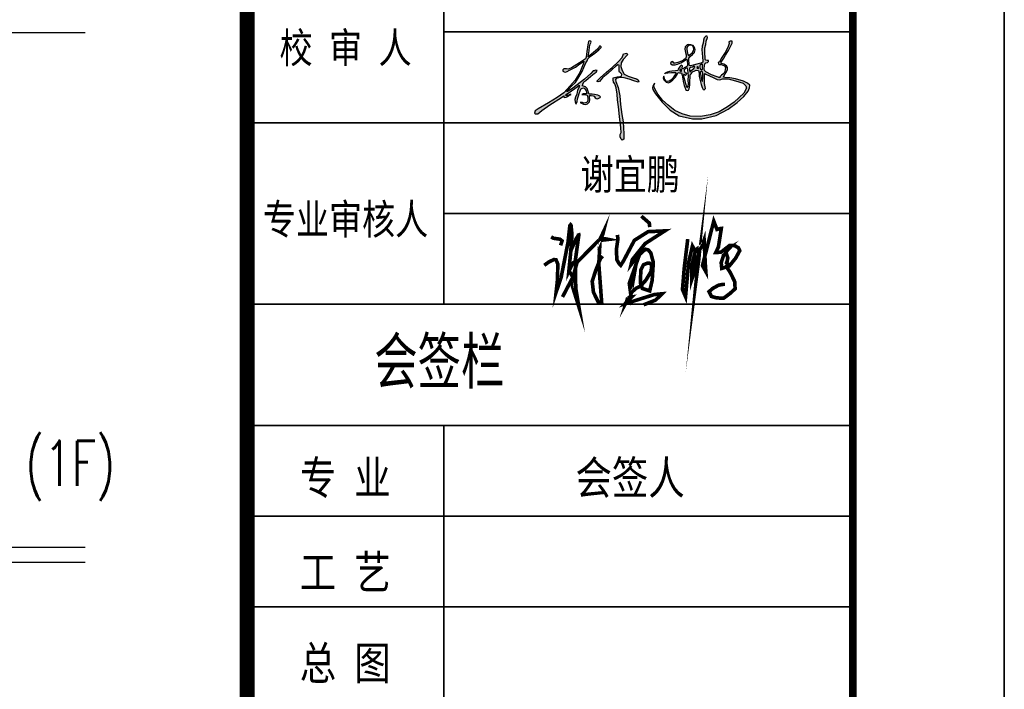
# Model space of a CAD drawing. Header units: millimetres. Extents: x 708158 to 1984082, y -168213 to -53.
# Tile 57 of 220: x 824555 to 834308, y -87367 to -80729. Entities that reach past the tile are written whole.
import ezdxf
from ezdxf.enums import TextEntityAlignment as Align

# ---------------------------------------------------------------- set-up
doc = ezdxf.new("R2010")
doc.units = ezdxf.units.MM
doc.header["$LTSCALE"] = 1000
doc.linetypes.add('DOTE', pattern=[2.42, 2, -0.2, 0.02, -0.2])
doc.layers.get('0').update_dxf_attribs({"color": 8})
doc.layers.add('A-AXIS', color=1, linetype='DOTE')
doc.layers.add('PUB_TEXT', color=7, linetype='Continuous')
doc.layers.add('图框', color=4, linetype='Continuous', lineweight=35)
doc.styles.add('-黑体', font='simhei.ttf', dxfattribs={"width": 0.8})
doc.styles.add('_TCH_DIM', font='SIMPLEX', dxfattribs={"bigfont": 'GBCBIG'})

# ---------------------------------------------------------------- blocks, each defined once
blk = doc.blocks.new('谢宜鹏')
at = {"const_width": 80}
for points in [[(14907296, 155511), (14907219, 154878), (14907180, 154399), (14907247, 154241), (14907315, 154993), (14907399, 155356), (14907456, 155244), (14907440, 154794), (14907386, 154627), (14907386, 154942), (14907473, 155276), (14907563, 155337), (14907537, 155048), (14907498, 154752), (14907547, 155270), (14907601, 155331), (14907656, 155491), (14907682, 154964), (14907694, 154794), (14907620, 154926), (14907868, 155906), (14907939, 155723), (14908010, 155742), (14908035, 155745), (14907971, 155337), (14907913, 155215), (14908029, 155221), (14908215, 155369), (14908318, 155372), (14908412, 155318), (14908440, 155254), (14908350, 155090), (14908209, 154916), (14908045, 154865), (14908032, 154990), (14908106, 155221), (14908161, 155289), (14908225, 155324), (14908135, 155225), (14908177, 155096), (14908164, 155025), (14908151, 154990), (14908193, 154951), (14908145, 154910), (14908238, 154762), (14908331, 154569), (14908338, 154415), (14908225, 154312), (14908083, 154206), (14907926, 154216), (14907817, 154248), (14907765, 154354), (14907849, 154425), (14907974, 154495), (14908080, 154514), (14908116, 154514)], [(14905365, 155474), (14905424, 155609), (14905438, 155664), (14905360, 155498)], [(14906275, 156016), (14906450, 155862), (14906459, 155774)], [(14904137, 154933), (14904238, 155006), (14904348, 155059), (14904396, 155055), (14904435, 154964), (14904430, 154629), (14904399, 154342), (14904509, 154665), (14904659, 155431), (14904701, 155805), (14904717, 155826), (14904727, 155815), (14904748, 155607), (14904721, 155237), (14904679, 154802), (14904763, 154977), (14904819, 155022), (14904900, 155609), (14904888, 155641)], [(14904897, 155604), (14904838, 155516), (14904717, 155242)], [(14905749, 155603), (14905758, 155508), (14905724, 155270), (14905737, 155053), (14905787, 154966), (14905820, 154932), (14905883, 155032), (14906121, 155483), (14906425, 155674), (14906792, 155691), (14906359, 155412), (14906075, 155057), (14906050, 154953), (14906175, 155116), (14906363, 155287), (14906429, 155270), (14906484, 155203), (14906538, 154995), (14906513, 154603), (14906459, 154369), (14906296, 154423), (14906254, 154544), (14906263, 154828), (14906321, 154945), (14906404, 154978), (14906455, 154978), (14906505, 154941), (14906488, 154795), (14906375, 154607), (14906258, 154474), (14906162, 154428), (14906071, 154348), (14905945, 154123), (14905976, 154222)], [(14904289, 155560), (14904341, 155528), (14904482, 155509), (14904530, 155470), (14904497, 155372)], [(14904539, 154235), (14904768, 154671), (14904862, 155002), (14905359, 155506), (14905485, 155516), (14905548, 155503), (14905367, 155482), (14905338, 154965), (14905401, 154119), (14905325, 154124), (14905220, 154340), (14905193, 154579), (14905272, 154826), (14905372, 155075), (14905422, 155136)], [(14906187, 155122), (14906138, 154843), (14906041, 154298), (14906009, 154537), (14906231, 155161)], [(14904820, 155024), (14904831, 154424), (14904899, 154020), (14904759, 154466), (14904763, 154680), (14904682, 154810)], [(14907398, 154892), (14907392, 154869), (14907391, 154848), (14907396, 154828), (14907409, 154829), (14907415, 154846), (14907414, 154875), (14907409, 154894), (14907398, 154892)], [(14905974, 154219), (14906060, 154233), (14905919, 154087), (14906561, 154289), (14906729, 154305), (14906592, 154169), (14906324, 154062)]]:
    blk.add_lwpolyline(points, dxfattribs=at)
blk = doc.blocks.new('A$C64787331')
h = blk.add_hatch(color=256)
h.paths.add_polyline_path([(93811, 17582), (94014, 16088), (93932, 14255), (93979, 12419), (94140, 11339), (95021, 10737), (96130, 9786), (95965, 8008), (94434, 7677), (92116, 7471), (90006, 6892), (88847, 6520), (88711, 4702), (89182, 2774), (90170, 1505), (91205, -1928), (92101, -7479), (92594, -12295), (93334, -18446), (94233, -26761), (95270, -36552), (95566, -40586), (94778, -42209), (94778, -44127), (95615, -46242), (96551, -47128), (97849, -46178), (97849, -41666), (97347, -31438), (96343, -25121), (95139, -16497), (94624, -8814), (92993, -1893), (91173, 3358), (90793, 5224), (91337, 5993), (94869, 6807), (98266, 6626), (102659, 5314), (106553, 3957), (110312, 2916), (110856, 3686), (110357, 4771), (108772, 5586), (105874, 6536), (101572, 7893), (98356, 9839), (96364, 12825), (95458, 16444), (95775, 19340), (97461, 22325), (100969, 26383), (100507, 27859), (97553, 27306), (96538, 24170), (93030, 20296), (87860, 15501), (82909, 11486), (77946, 6932), (75003, 3934), (74872, 3373), (75792, 3069), (76997, 3495), (78254, 4852), (79636, 6437), (81734, 8328), (84088, 10220), (88131, 13952), (90690, 16202), (92839, 17684)])
h.paths.add_polyline_path([(139353, 20366), (138145, 19509), (138262, 18614), (139548, 17757), (142120, 17757), (144185, 18263), (146991, 19548), (149875, 21105), (151940, 22546), (152291, 22001), (152807, 17340), (151993, 16277), (149782, 15173), (148677, 14007), (148247, 15111), (148370, 16461), (147387, 17504), (146405, 16706), (144624, 13884), (144256, 12780), (142352, 12596), (139333, 12285), (137133, 11924), (135205, 11502), (133871, 10859), (133609, 10509), (135687, 10870), (139061, 11171), (142854, 11171), (142594, 10073), (141535, 8675), (140023, 6333), (138283, 4671), (136152, 3270), (134426, 3726), (133216, 5086), (132800, 6257), (132456, 8029), (132195, 7693), (131779, 6446), (132270, 4746), (132800, 4179), (134237, 2744), (136241, 2291), (138094, 3197), (140212, 4897), (142329, 7202), (144220, 9960), (144561, 11206), (145764, 10989), (147425, 10894), (148185, 8713), (148612, 5583), (149100, 3340), (149875, -172), (150650, -2256), (151113, -3486), (151903, -4157), (152692, -4274), (153598, -3924), (154007, -3048), (154608, 274), (154818, 3467), (154975, 7497), (155085, 9011), (155719, 9893), (157112, 11749), (159847, 13196), (162222, 12781), (162583, 10924), (162738, 7728), (163604, 4151), (164587, 742), (165165, -1857), (166264, -3475), (167073, -3706), (168056, -2493), (167883, -1280), (167362, 1667), (167247, 5364), (167173, 9560), (167533, 10339), (168554, 9829), (171662, 8294), (174661, 6708), (178321, 5245), (180598, 4920), (182713, 5814), (187608, 5836), (194066, 3928), (200587, 1986), (202989, -186), (203561, -2357), (201273, -6700), (192922, -14356), (187203, -18470), (179882, -22698), (172104, -25327), (163982, -26584), (155060, -26355), (148196, -24527), (141676, -21441), (135957, -17099), (131152, -12642), (127263, -7614), (124632, -2928), (123831, -726), (124234, 1488), (124112, 1461), (123046, -53), (122485, -1959), (122886, -3399), (125220, -7075), (130851, -14449), (137887, -21334), (145641, -26068), (156948, -28778), (164894, -28677), (177465, -25864), (187724, -20438), (195311, -14720), (201230, -9437), (204781, -5022), (206123, -2183), (206202, 103), (204263, 1954), (200856, 3617), (193910, 5782), (188983, 6544), (184940, 6855), (183715, 7229), (183885, 8113), (185179, 9916), (186348, 11707), (187210, 13859), (187162, 15485), (186348, 16872), (184050, 18259), (181227, 19099), (181512, 20125), (183829, 23592), (185452, 26114), (187868, 30150), (189506, 32948), (190452, 35155), (191056, 36408), (190963, 37986), (189430, 38032), (188222, 37522), (188501, 35990), (187618, 33437), (185620, 29260), (182275, 23922), (180092, 20395), (178930, 19745), (179302, 18724), (179673, 18074), (181532, 18028), (184513, 16923), (185387, 15408), (184804, 12087), (183871, 10223), (181830, 8824), (180547, 7426), (180488, 6610), (178097, 7426), (173257, 9174), (168358, 11621), (167191, 12728), (167133, 14301), (167383, 18299), (168474, 19545), (169932, 19662), (170632, 20710), (170632, 21410), (169740, 21544), (167874, 21824), (167812, 23378), (167738, 28349), (167738, 32482), (168427, 35122), (168772, 38221), (170036, 41263), (169634, 42526), (168370, 42354), (166991, 40861), (166416, 38853), (166301, 36270), (165325, 33687), (165037, 30645), (165325, 27775), (165609, 24448), (165835, 21250), (165790, 19944), (164084, 19272), (160632, 18367), (157463, 17349), (154143, 16864), (154010, 18650), (153782, 21767), (153782, 23390), (155129, 25014), (156992, 26756), (158750, 28409), (159377, 30711), (158658, 32684), (157580, 34268), (155678, 35028), (153966, 35281), (152317, 35091), (150678, 33125), (150478, 31227), (151049, 28376), (151623, 25276), (151589, 24228), (150118, 22390), (147546, 21027), (144404, 19691), (141032, 19074), (139690, 20477), (139550, 20437)])
h.paths.add_polyline_path([(147420, 14154), (147834, 12232), (146106, 12486), (145995, 13597)], flags=16)
h.paths.add_polyline_path([(151438, 14917), (152780, 14917), (152994, 13455), (153386, 10497), (153529, 8393), (153386, 4651), (153458, 1514), (153153, -1301), (152072, -1570), (151621, -409), (151121, 863), (150621, 2452), (150257, 4042), (149620, 6722), (149158, 8567), (149529, 9584), (150120, 9085), (150893, 8539), (151348, 8948), (151939, 9993), (151348, 10811), (149589, 12106), (150243, 13849)], flags=16)
h.paths.add_polyline_path([(155931, 15545), (156939, 15769), (158795, 16696), (158871, 15601), (158171, 14538), (157079, 13782), (155987, 12747), (154707, 11394), (154503, 13027), (154342, 15074), (154951, 15377)], flags=16)
h.paths.add_polyline_path([(153064, 26685), (152656, 27838), (152271, 29327), (151938, 32086), (152632, 33435), (154433, 34727), (156472, 34736), (157441, 33387), (158090, 31441), (157922, 29688), (156936, 28270), (154844, 26589), (153564, 25655)], flags=16)
h.paths.add_polyline_path([(161943, 16280), (161943, 15539), (162163, 15257), (162194, 14630), (161661, 14787), (160402, 15005)], flags=16)
h.paths.add_polyline_path([(165633, 18564), (165730, 17202), (165589, 15411), (165447, 13237), (163479, 14145), (163375, 15656), (163208, 17387)], flags=16)
h.paths.add_polyline_path([(163623, 11127), (164243, 12203), (165387, 11821), (165740, 10709), (165765, 8913), (165854, 6180), (165633, 4153), (165633, 3536), (165324, 3624), (164839, 4858), (164398, 6577), (164089, 8561), (163927, 9639)], flags=16)
h.paths.add_polyline_path([(69467, 10248), (64127, 5532), (57832, 482), (53016, -3138), (49631, -5139), (48725, -5330), (49774, -4091), (53302, -375), (56259, 2626), (59505, 7636), (62063, 12117), (63614, 15384), (65161, 19546), (66451, 21276), (67078, 22934), (69122, 24889), (73055, 27801), (76433, 30667), (78469, 32563), (78376, 33353), (77534, 33782), (76914, 33846), (76723, 33265), (75435, 31300), (70241, 26995), (67726, 25066), (67277, 24707), (67412, 26322), (68067, 29705), (68419, 33173), (68922, 35435), (69928, 37244), (69635, 38130), (68241, 38348), (67457, 37913), (67013, 35084), (66247, 29291), (65481, 24373), (64862, 23052), (63138, 21636), (59690, 19416), (55322, 16660), (52832, 15091), (50112, 14134), (48541, 14211), (46489, 14319), (46206, 14324), (45469, 13398), (45545, 12350), (46620, 11608), (47747, 11532), (49180, 12043), (51254, 13117), (56288, 15856), (60124, 18533), (62406, 20042), (63595, 20812), (63627, 20299), (63080, 18180), (60187, 11242), (55993, 4506), (49333, -3298), (46454, -6255), (40594, -10465), (33219, -14871), (24399, -20143), (21579, -21949), (21073, -23755), (22013, -24549), (24037, -24477), (27435, -21515), (34304, -16676), (44353, -10248), (46378, -8948), (46378, -10103), (47333, -10419), (48468, -10100), (49567, -9533), (50596, -8612), (52759, -7761), (52121, -7584), (50277, -8222), (47953, -9174), (47900, -8435), (48716, -7372), (50844, -6025), (57737, -1162), (59643, 198), (59643, -1524), (58191, -4063), (57465, -7509), (56285, -10138), (55832, -12133), (56013, -14127), (56338, -15566), (56828, -15744), (57852, -13698), (58164, -11430), (58876, -8939), (59544, -6893), (60345, -4669), (61369, -2712), (63462, -2090), (64308, -2935), (65554, -4758), (66150, -7338), (65065, -7293), (62883, -7338), (61725, -7827), (63284, -7827), (66190, -8080), (66801, -9606), (66845, -11341), (67023, -12408), (66756, -13876), (65866, -14721), (63951, -15122), (62482, -14766), (60517, -14687), (61503, -15344), (63195, -15967), (65065, -16456), (66756, -15744), (68315, -14054), (68582, -11964), (68493, -10140), (68359, -8670), (69845, -8640), (72217, -8868), (73199, -10615), (74149, -11285), (75232, -11399), (76383, -10988), (77507, -10276), (77919, -9674), (77178, -9181), (75506, -8304), (72819, -7702), (70763, -7537), (68134, -7438), (67678, -5968), (67093, -4249), (66267, -2736), (64994, -1120), (63376, -535), (62309, -398), (62762, 1118), (63626, 3060), (65224, 4398), (69538, 7868), (72539, 10183), (74283, 11486), (74903, 13011), (73425, 13201), (72710, 12630), (71518, 12439)])
for points in [[(139353, 20366), (138145, 19509), (138262, 18614), (139548, 17757), (142120, 17757), (144185, 18263), (146991, 19548), (149875, 21105), (151940, 22546), (152291, 22001), (152807, 17340), (151993, 16277), (149782, 15173), (148677, 14007), (148247, 15111), (148370, 16461), (147387, 17504), (146405, 16706), (144624, 13884), (144256, 12780), (142352, 12596), (139333, 12285), (137133, 11924), (135205, 11502), (133458, 10660), (133247, 10028), (133609, 10509), (135687, 10870), (139061, 11171), (142435, 11171), (142781, 10862), (142594, 10073), (141535, 8675), (140023, 6333), (138283, 4671), (136846, 3726), (135712, 3386), (134426, 3726), (133216, 5086), (132800, 6257), (132573, 7428), (132460, 8033), (132195, 7693), (131779, 6446), (132270, 4746), (132800, 4179), (134237, 2744), (136241, 2291), (138094, 3197), (140212, 4897), (142329, 7202), (144220, 9960), (144561, 11206), (145764, 10989), (147425, 10894), (148185, 8713), (148612, 5583), (149100, 3340), (149875, -172), (150650, -2256), (151113, -3486), (151903, -4157), (152692, -4274), (153598, -3924), (154007, -3048), (154608, 274), (154818, 3467), (154975, 7497), (155085, 9011), (155719, 9893), (157112, 11749), (158867, 12678), (160157, 13142), (162222, 12781), (162583, 10924), (162738, 7728), (163604, 4151), (164587, 742), (165165, -1857), (166264, -3475), (167073, -3706), (168056, -2493), (167883, -1280), (167362, 1667), (167247, 5364), (167192, 8469), (167363, 9971), (167533, 10339), (168554, 9829), (171662, 8294), (174661, 6708), (178321, 5245), (180598, 4920), (182713, 5814), (187608, 5836), (194066, 3928), (200587, 1986), (202989, -186), (203561, -2357), (201273, -6700), (192922, -14356), (187203, -18470), (179882, -22698), (172104, -25327), (163982, -26584), (155060, -26355), (148196, -24527), (141676, -21441), (135957, -17099), (131152, -12642), (127263, -7614), (124632, -2928), (123831, -726), (124056, 508), (124617, 1573), (124112, 1461), (123046, -53), (122485, -1959), (122886, -3399), (125220, -7075), (130851, -14449), (137887, -21334), (145641, -26068), (156948, -28778), (164894, -28677), (177465, -25864), (187724, -20438), (195311, -14720), (201230, -9437), (204781, -5022), (206123, -2183), (206202, 103), (204263, 1954), (200856, 3617), (193910, 5782), (188983, 6544), (184940, 6855), (183715, 7229), (183885, 8113), (185179, 9916), (186348, 11707), (187210, 13859), (187162, 15485), (186348, 16872), (184050, 18259), (181800, 18929), (181273, 19264), (181512, 20125), (183829, 23592), (185452, 26114), (187868, 30150), (189506, 32948), (190452, 35155), (191056, 36408), (190963, 37986), (189430, 38032), (188222, 37522), (188501, 35990), (187618, 33437), (185620, 29260), (182275, 23922), (180092, 20395), (178930, 19745), (179302, 18724), (179673, 18074), (181532, 18028), (184513, 16923), (185387, 15408), (184804, 12087), (183871, 10223), (181830, 8824), (180547, 7426), (180488, 6610), (178097, 7426), (173257, 9174), (168358, 11621), (167191, 12728), (167133, 14301), (167308, 17098), (167658, 18613), (168474, 19545), (169932, 19662), (170632, 20710), (170632, 21410), (169740, 21544), (168596, 21716), (167852, 22373), (167812, 23378), (167738, 28349), (167738, 32482), (168427, 35122), (168772, 38221), (170036, 41263), (169634, 42526), (168370, 42354), (166991, 40861), (166416, 38853), (166301, 36270), (165325, 33687), (165037, 30645), (165325, 27775), (165609, 24448), (165835, 21250), (165790, 19944), (164084, 19272), (160632, 18367), (157463, 17349), (155142, 17010), (154124, 17123), (154010, 18650), (153782, 21767), (153782, 23390), (155129, 25014), (156992, 26756), (158750, 28409), (159377, 30711), (158658, 32684), (157580, 34268), (155678, 35028), (153966, 35281), (152317, 35091), (150678, 33125), (150478, 31227), (151049, 28376), (151403, 26465), (151620, 25191), (151589, 24228), (150843, 23295), (149599, 22115), (147546, 21027), (144404, 19691), (142195, 19287), (140866, 19247), (140408, 19726), (140626, 20335), (140103, 20596), (139550, 20437)], [(46206, 14324), (45469, 13398), (45545, 12350), (46620, 11608), (47747, 11532), (49180, 12043), (51254, 13117), (56288, 15856), (60124, 18533), (62406, 20042), (63595, 20812), (63627, 20299), (63080, 18180), (60187, 11242), (55993, 4506), (49333, -3298), (46454, -6255), (40594, -10465), (33219, -14871), (24399, -20143), (21579, -21949), (21073, -23755), (22013, -24549), (24037, -24477), (27435, -21515), (34304, -16676), (44353, -10248), (46378, -8948), (46378, -10103), (47333, -10419), (48468, -10100), (49567, -9533), (50596, -8612), (52759, -7761), (52121, -7584), (50277, -8222), (48893, -8789), (47936, -8931), (47900, -8435), (48716, -7372), (50844, -6025), (57737, -1162), (59643, 198), (59643, -1524), (58191, -4063), (57465, -7509), (56285, -10138), (55832, -12133), (56013, -14127), (56338, -15566), (56828, -15744), (57852, -13698), (58164, -11430), (58876, -8939), (59544, -6893), (60345, -4669), (61369, -2712), (63462, -2090), (64308, -2935), (65554, -4758), (65955, -6493), (66133, -7338), (65065, -7293), (62883, -7338), (61725, -7827), (63284, -7827), (65332, -8005), (66356, -8494), (66801, -9606), (66845, -11341), (67023, -12408), (66756, -13876), (65866, -14721), (63951, -15122), (62482, -14766), (61369, -14721), (60301, -14543), (61503, -15344), (63195, -15967), (65065, -16456), (66756, -15744), (68315, -14054), (68582, -11964), (68493, -10140), (68359, -8672), (68775, -8662), (69845, -8640), (71658, -8815), (72444, -9273), (73199, -10615), (74149, -11285), (75232, -11399), (76383, -10988), (77507, -10276), (77919, -9674), (77178, -9181), (75506, -8304), (72819, -7702), (70763, -7537), (68597, -7455), (68111, -7364), (67678, -5968), (67093, -4249), (66267, -2736), (64994, -1120), (63376, -535), (62309, -398), (62762, 1118), (63626, 3060), (65224, 4398), (69538, 7868), (72539, 10183), (74283, 11486), (74903, 13011), (73425, 13201), (72710, 12630), (71518, 12439), (69467, 10248), (64127, 5532), (57832, 482), (53016, -3138), (49631, -5139), (48725, -5330), (49774, -4091), (53302, -375), (56259, 2626), (59505, 7636), (62063, 12117), (63614, 15384), (65161, 19546), (66451, 21276), (67078, 22934), (69122, 24889), (73055, 27801), (76433, 30667), (78469, 32563), (78376, 33353), (77534, 33782), (76914, 33846), (76723, 33265), (75435, 31300), (70241, 26995), (67726, 25066), (67277, 24707), (67412, 26322), (68067, 29705), (68419, 33173), (68922, 35435), (69928, 37244), (69635, 38130), (68241, 38348), (67457, 37913), (67013, 35084), (66247, 29291), (65481, 24373), (64862, 23052), (63138, 21636), (59690, 19416), (55322, 16660), (52832, 15091), (50112, 14134), (48541, 14211), (47085, 14287), (46780, 14313)], [(152175, 32546), (152030, 31321), (152271, 29327), (152656, 27838), (153064, 26685), (153449, 25892), (153593, 25676), (154844, 26589), (156936, 28270), (157922, 29688), (158090, 31441), (157441, 33387), (156767, 34324), (155968, 34733), (154433, 34727), (152632, 33435)], [(75003, 3934), (77946, 6932), (82909, 11486), (87860, 15501), (93030, 20296), (96538, 24170), (97553, 27306), (100507, 27859), (100969, 26383), (97461, 22325), (95775, 19340), (95458, 16444), (96364, 12825), (98356, 9839), (101572, 7893), (105874, 6536), (108772, 5586), (110357, 4771), (110856, 3686), (110312, 2916), (106553, 3957), (102659, 5314), (98266, 6626), (94869, 6807), (91337, 5993), (90793, 5224), (91173, 3358), (92993, -1893), (94624, -8814), (95139, -16497), (96343, -25121), (97347, -31438), (97849, -41666), (97849, -46178), (96551, -47128), (95615, -46242), (94778, -44127), (94778, -42209), (95566, -40586), (95270, -36552), (94233, -26761), (93334, -18446), (92594, -12295), (92101, -7479), (91205, -1928), (90170, 1505), (89182, 2774), (88711, 4702), (88847, 6520), (90006, 6892), (92116, 7471), (94434, 7677), (95965, 8008), (96130, 9786), (95021, 10737), (94140, 11339), (93979, 12419), (93932, 14255), (94014, 16088), (93811, 17582), (92839, 17684), (90690, 16202), (88131, 13952), (84088, 10220), (81734, 8328), (79636, 6437), (78254, 4852), (76997, 3495), (75792, 3069), (74872, 3373)], [(164851, 18185), (163621, 17588), (163270, 16745), (163375, 15656), (163445, 14638), (164008, 13901), (164922, 13479), (165484, 13795), (165589, 15411), (165730, 17202), (165660, 18185), (165238, 18290)], [(147078, 14020), (146424, 13765), (146026, 13282), (146083, 12714), (146680, 12402), (147646, 12260), (147590, 12771), (147590, 13367), (147504, 13765), (147305, 13935)], [(150211, 13763), (149802, 12673), (150484, 11447), (151348, 10811), (151939, 9993), (151348, 8948), (150893, 8539), (150120, 9085), (149529, 9584), (149347, 9085), (149211, 8358), (149620, 6722), (150257, 4042), (150621, 2452), (151121, 863), (151621, -409), (151924, -1189), (152348, -1501), (152794, -1390), (153240, -499), (153458, 1514), (153386, 4651), (153529, 8393), (153386, 10497), (152994, 13455), (152780, 14917), (151923, 14917), (150960, 14489), (150282, 13883)], [(154727, 15209), (154391, 14454), (154503, 13027), (154671, 11684), (155035, 11740), (155987, 12747), (157079, 13782), (158171, 14538), (158871, 15601), (158815, 16412), (157891, 16244), (156939, 15769), (155931, 15545), (154951, 15377), (154727, 15265)], [(161692, 16072), (160782, 15319), (160939, 14912), (161661, 14787), (162194, 14630), (162163, 15257), (161943, 15539), (161943, 16009)], [(164147, 12036), (163623, 11127), (163927, 9639), (164089, 8561), (164398, 6577), (164839, 4858), (165324, 3624), (165633, 3536), (165633, 4153), (165854, 6180), (165765, 8913), (165740, 10709), (165459, 11596), (165026, 11942), (164571, 12093)]]:
    blk.add_lwpolyline(points, close=True)
blk = doc.blocks.new('A$C998f5811')
at = {"layer": '图框', "color": 4}
for p, q in [((-126150, 89100), (-126150, 0)), ((0, 0), (0, 89100)), ((-7500, 22950), (-1500, 22950)), ((-7500, 22050), (-1500, 22050)), ((-7500, 21150), (-1500, 21150))]:
    blk.add_line(p, q, dxfattribs=at)
at = {"layer": '图框', "linetype": 'Continuous'}
for p, q in [((-5550, 24150), (-5550, 33150)), ((-5550, 26850), (-1500, 26850)), ((-7500, 25950), (-1500, 25950)), ((-5550, 25050), (-1500, 25050)), ((-7500, 24150), (-1500, 24150)), ((-5550, 15750), (-5550, 22950))]:
    blk.add_line(p, q, dxfattribs=at)
at = {"layer": '图框', "const_width": 150}
blk.add_lwpolyline([(-7500, 87600), (-7500, 1500)], dxfattribs=at)
at = {"layer": '图框', "color": 4, "const_width": 74.2}
blk.add_lwpolyline([(-122400, 1500), (-1500, 1500), (-1500, 87600), (-122400, 87600)], close=True, dxfattribs=at)
at = {"layer": 'PUB_TEXT'}
for name, p, xscale, yscale, zscale in [('A$C64787331', (-4896.5, 26319.3), 0.0115171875, 0.0115171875, 0.0115171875), ('谢宜鹏', (-6711418.6, -45183.3), 0.45, 0.45, 0.45)]:
    blk.add_blockref(name, p, dxfattribs=dict(at, xscale=xscale, yscale=yscale, zscale=zscale))
at = {"layer": '图框', "style": '-黑体', "width": 0.8}
for s, p in [('校 审 人', (-6525, 26542.6)), ('专业审核人', (-6525, 24843.1))]:
    blk.add_text(s, height=300, dxfattribs=at).set_placement(p, align=Align.CENTER)
at = {"layer": '图框', "style": '-黑体'}
for s, height, width, p in [('谢宜鹏', 300, 0.8, (-4196.6, 25286.5, 2290.3)), ('会签栏', 450, 0.7, (-6240.8, 23363.4)), ('专 业', 330, 0.8, (-6977.9, 22266.1)), ('会签人', 330, 0.8, (-4246.6, 22266.1)), ('工 艺', 330, 0.8, (-6977.9, 21328.6)), ('总 图', 330, 0.8, (-6977.9, 20428.6))]:
    blk.add_text(s, height=height, dxfattribs=dict(at, width=width)).set_placement(p)

msp = doc.modelspace()

# ---------------------------------------------------------------- linework, layer by layer
at = {"layer": 'A-AXIS'}
for p, q in [((714598, -80856.7), (825203.3, -80856.7)), ((714598, -85956.7), (825203.3, -85956.7)), ((714598, -86106.7), (825203.3, -86106.7))]:
    msp.add_line(p, q, dxfattribs=at)

# ---------------------------------------------------------------- block references
for p in [(834307.6, -107699.9), (960457.6, -107699.9)]:
    msp.add_blockref('A$C998f5811', p)

# ---------------------------------------------------------------- texts
at = {"layer": 'PUB_TEXT', "style": '_TCH_DIM', "width": 0.705882}
msp.add_text('(1F)', height=446.25, dxfattribs=at).set_placement((824610.5, -85349.2))

doc.saveas('drawing.dxf')
